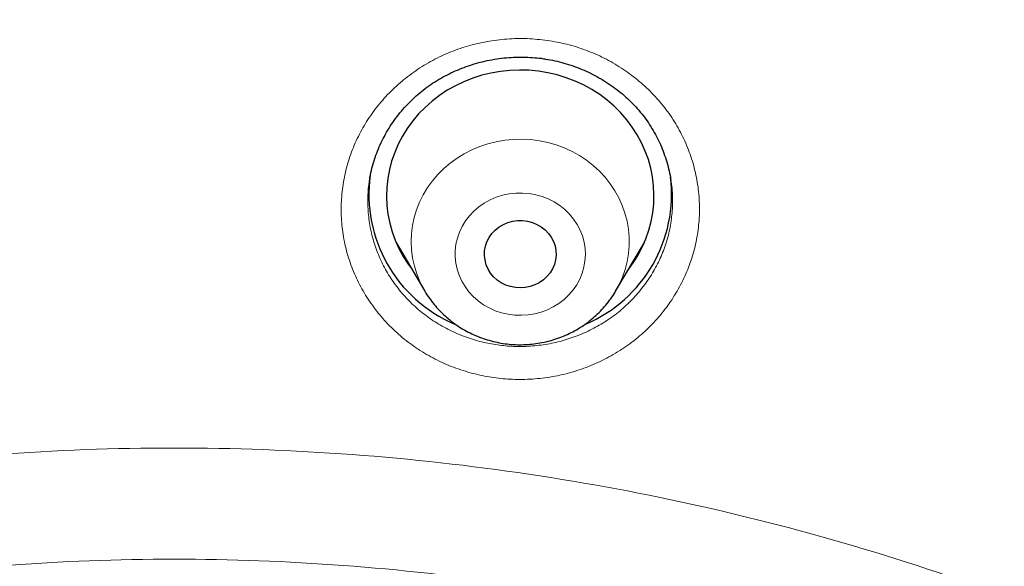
# Model space of a CAD drawing. Header units: millimetres. Extents: x 8 to 971, y 12 to 977.
# Tile 169 of 196: x 342 to 353, y 820 to 826. Entities that reach past the tile are written whole.
import ezdxf

# ---------------------------------------------------------------- set-up
doc = ezdxf.new("R2010")
doc.units = ezdxf.units.MM

msp = doc.modelspace()

# ---------------------------------------------------------------- linework, layer by layer
at = {"color": 7, "linetype": 'Continuous', "lineweight": 30}
for p, q in [((345.45, 824.096), (345.45, 824.092)), ((345.748, 823.398), (346.071, 822.852)), ((348.21, 822.852), (348.532, 823.398)), ((345.848, 823.229), (345.828, 823.248)), ((348.454, 823.251), (348.434, 823.231)), ((346.071, 822.852), (346.068, 822.855)), ((348.213, 822.857), (348.21, 822.852))]:
    msp.add_line(p, q, dxfattribs=at)
at = {"color": 252, "linetype": 'Continuous', "lineweight": 0}
for p, q in [((345.85, 823.226), (345.826, 823.252)), ((348.454, 823.251), (348.434, 823.232))]:
    msp.add_line(p, q, dxfattribs=at)
at = {"color": 7, "linetype": 'Continuous', "lineweight": 30, "flags": 128}
for points in [[(348.353, 823.094), (348.407, 823.169), (348.461, 823.256), (348.509, 823.346), (348.549, 823.439), (348.582, 823.535), (348.608, 823.633), (348.626, 823.732), (348.637, 823.832), (348.64, 823.932), (348.636, 824.033), (348.624, 824.133), (348.604, 824.232), (348.577, 824.329), (348.542, 824.424), (348.501, 824.517), (348.452, 824.607), (348.397, 824.693), (348.335, 824.775), (348.268, 824.853), (348.194, 824.926), (348.116, 824.995), (348.032, 825.057), (347.943, 825.114), (347.851, 825.165), (347.755, 825.209), (347.656, 825.247), (347.554, 825.279), (347.45, 825.303), (347.345, 825.32), (347.238, 825.33), (347.131, 825.333), (347.024, 825.329), (346.918, 825.318), (346.812, 825.299), (346.709, 825.274), (346.607, 825.241), (346.509, 825.202), (346.413, 825.157), (346.322, 825.105), (346.234, 825.047), (346.151, 824.983), (346.073, 824.914), (346.001, 824.84), (345.934, 824.761), (345.873, 824.678), (345.819, 824.591), (345.772, 824.501), (345.732, 824.408), (345.698, 824.312), (345.673, 824.215), (345.654, 824.116), (345.643, 824.015), (345.64, 823.915), (345.645, 823.814), (345.657, 823.714), (345.677, 823.615), (345.704, 823.518), (345.738, 823.423), (345.78, 823.33), (345.828, 823.24), (345.883, 823.154), (345.928, 823.094)], [(347.086, 822.893), (347.031, 822.904), (346.978, 822.921), (346.928, 822.946), (346.883, 822.977), (346.842, 823.013), (346.808, 823.055), (346.78, 823.1), (346.758, 823.149), (346.745, 823.2), (346.739, 823.253), (346.74, 823.305), (346.75, 823.357), (346.767, 823.407), (346.792, 823.455), (346.823, 823.499), (346.86, 823.538), (346.903, 823.572), (346.951, 823.6), (347.002, 823.621), (347.056, 823.636), (347.111, 823.644), (347.167, 823.644), (347.223, 823.637), (347.277, 823.622), (347.328, 823.601), (347.376, 823.573), (347.419, 823.539), (347.456, 823.5), (347.488, 823.457), (347.512, 823.409), (347.53, 823.359), (347.54, 823.308), (347.542, 823.255), (347.536, 823.203), (347.523, 823.151), (347.502, 823.102), (347.474, 823.057), (347.44, 823.015), (347.4, 822.978), (347.354, 822.947), (347.305, 822.922), (347.252, 822.904), (347.197, 822.893), (347.142, 822.889), (347.086, 822.893)]]:
    msp.add_lwpolyline(points, dxfattribs=at)
at = {"color": 252, "linetype": 'Continuous', "lineweight": 0, "flags": 128}
for points in [[(346.068, 822.855), (346.056, 822.878), (346.014, 822.96), (345.98, 823.046), (345.953, 823.134), (345.933, 823.223), (345.922, 823.314), (345.917, 823.405), (345.921, 823.497), (345.932, 823.587), (345.951, 823.677), (345.978, 823.765), (346.012, 823.851), (346.053, 823.933), (346.1, 824.013), (346.155, 824.089), (346.215, 824.16), (346.282, 824.227), (346.354, 824.288), (346.431, 824.344), (346.512, 824.394), (346.597, 824.438), (346.686, 824.475), (346.778, 824.506), (346.872, 824.529), (346.967, 824.546), (347.064, 824.555), (347.161, 824.557), (347.258, 824.552), (347.355, 824.54), (347.45, 824.52), (347.543, 824.493), (347.633, 824.46), (347.721, 824.42), (347.804, 824.373), (347.884, 824.321), (347.959, 824.262), (348.028, 824.198), (348.092, 824.13), (348.15, 824.056), (348.202, 823.979), (348.247, 823.898), (348.285, 823.814), (348.315, 823.727), (348.338, 823.638), (348.354, 823.548), (348.362, 823.457), (348.362, 823.366), (348.355, 823.274), (348.34, 823.184), (348.317, 823.095), (348.287, 823.009), (348.249, 822.924), (348.213, 822.857)], [(347.24, 823.947), (347.165, 823.953), (347.09, 823.952), (347.015, 823.943), (346.942, 823.927), (346.87, 823.905), (346.802, 823.875), (346.737, 823.839), (346.677, 823.797), (346.621, 823.75), (346.571, 823.697), (346.527, 823.64), (346.489, 823.579), (346.459, 823.514), (346.435, 823.447), (346.419, 823.378), (346.411, 823.308), (346.411, 823.237), (346.418, 823.167), (346.432, 823.097), (346.455, 823.03), (346.484, 822.965), (346.521, 822.903), (346.564, 822.845), (346.613, 822.792), (346.668, 822.743), (346.728, 822.7), (346.792, 822.664), (346.86, 822.633), (346.931, 822.609), (347.004, 822.593), (347.078, 822.583), (347.153, 822.581), (347.228, 822.586), (347.302, 822.598), (347.375, 822.617), (347.445, 822.643), (347.511, 822.676), (347.574, 822.715), (347.632, 822.76), (347.685, 822.81), (347.732, 822.865), (347.773, 822.924), (347.807, 822.987), (347.834, 823.053), (347.854, 823.121), (347.866, 823.191), (347.871, 823.262), (347.867, 823.332), (347.856, 823.402), (347.838, 823.471), (347.812, 823.537), (347.779, 823.6), (347.739, 823.66), (347.693, 823.716), (347.641, 823.767), (347.583, 823.813), (347.521, 823.853), (347.455, 823.886), (347.386, 823.913), (347.314, 823.934), (347.24, 823.947)]]:
    msp.add_lwpolyline(points, dxfattribs=at)
at = {"color": 7, "linetype": 'Continuous', "lineweight": 30}
for centre, radius, start, end in [((347.023, 823.937), 1.58, 172.1328, 247.0317), ((347.256, 823.938), 1.581, 292.9883, 7.0683)]:
    msp.add_arc(centre, radius, start, end, dxfattribs=at)
for points, knots in [([(390.437, 808.93), (390.435, 808.955), (390.432, 809.01), (390.426, 809.107), (390.42, 809.216), (390.412, 809.343), (390.402, 809.487), (390.391, 809.646), (390.377, 809.821), (390.362, 810.01), (390.345, 810.214), (390.326, 810.432), (390.302, 810.688), (390.273, 810.966), (390.242, 811.254), (390.212, 811.516), (390.184, 811.75), (390.16, 811.941), (390.14, 812.09), (390.126, 812.198), (390.115, 812.281), (390.105, 812.35), (390.096, 812.419), (390.084, 812.502), (390.069, 812.606), (390.05, 812.734), (390.028, 812.885), (390.002, 813.052), (389.975, 813.228), (389.922, 813.556), (389.839, 814.039), (389.718, 814.684), (389.582, 815.35), (389.432, 816.033), (389.267, 816.726), (389.074, 817.481), (388.848, 818.298), (388.655, 818.945), (388.523, 819.364), (388.465, 819.548), (388.41, 819.716), (388.361, 819.866), (388.317, 819.999), (388.278, 820.115), (388.246, 820.211), (388.22, 820.287), (388.199, 820.347), (388.183, 820.394), (388.168, 820.438), (388.15, 820.489), (388.127, 820.556), (388.098, 820.639), (388.06, 820.746), (388.013, 820.878), (387.956, 821.037), (387.891, 821.214), (387.819, 821.41), (387.737, 821.629), (387.644, 821.872), (387.54, 822.139), (387.426, 822.425), (387.306, 822.719), (387.184, 823.013), (387.041, 823.351), (386.877, 823.729), (386.691, 824.142), (386.506, 824.545), (386.321, 824.937), (386.137, 825.316), (385.959, 825.673), (385.788, 826.009), (385.624, 826.326), (385.467, 826.622), (385.318, 826.899), (385.177, 827.157), (385.039, 827.405), (384.855, 827.73), (384.62, 828.138), (384.329, 828.627), (384.026, 829.122), (383.784, 829.505), (383.61, 829.776), (383.507, 829.935), (383.403, 830.093), (383.301, 830.247), (383.206, 830.389), (383.12, 830.517), (383.044, 830.629), (382.975, 830.731), (382.912, 830.823), (382.855, 830.905), (382.807, 830.975), (382.771, 831.027), (382.744, 831.065), (382.722, 831.097), (382.695, 831.135), (382.663, 831.182), (382.624, 831.237), (382.568, 831.317), (382.492, 831.423), (382.393, 831.562), (382.279, 831.721), (382.148, 831.901), (382, 832.101), (381.836, 832.322), (381.654, 832.563), (381.455, 832.823), (381.237, 833.103), (381.004, 833.398), (380.762, 833.698), (380.494, 834.026), (380.204, 834.373), (379.893, 834.737), (379.553, 835.127), (379.186, 835.537), (378.793, 835.966), (378.411, 836.372), (378.04, 836.757), (377.681, 837.121), (377.335, 837.464), (377.002, 837.788), (376.705, 838.071), (376.437, 838.322), (376.191, 838.548), (375.938, 838.779), (375.638, 839.048), (375.287, 839.356), (374.882, 839.704), (374.453, 840.063), (374.001, 840.432), (373.526, 840.811), (373.108, 841.135), (372.756, 841.402), (372.481, 841.607), (372.215, 841.803), (371.964, 841.984), (371.734, 842.149), (371.523, 842.299), (371.331, 842.432), (371.158, 842.552), (371.019, 842.648), (370.911, 842.721), (370.83, 842.776), (370.757, 842.825), (370.692, 842.869), (370.637, 842.906), (370.593, 842.935), (370.56, 842.958), (370.52, 842.984), (370.462, 843.023), (370.378, 843.079), (370.27, 843.149), (370.14, 843.235), (369.986, 843.335), (369.811, 843.447), (369.622, 843.568), (369.386, 843.716), (369.106, 843.89), (368.725, 844.123), (368.275, 844.392), (367.753, 844.695), (367.208, 845.001), (366.642, 845.311), (366.053, 845.622), (365.441, 845.935), (364.784, 846.258), (364.085, 846.589), (363.352, 846.922), (362.615, 847.241), (361.877, 847.546), (361.055, 847.87), (360.148, 848.208), (359.156, 848.554), (358.166, 848.875), (357.179, 849.172), (356.197, 849.446), (355.288, 849.68), (354.454, 849.878), (353.699, 850.045), (352.955, 850.197), (352.225, 850.336), (351.509, 850.461), (350.761, 850.58), (349.985, 850.692), (349.183, 850.795), (348.402, 850.882), (347.643, 850.954), (346.952, 851.01), (346.314, 851.053), (345.716, 851.086), (345.098, 851.113), (344.46, 851.133), (343.771, 851.145), (343.03, 851.147), (342.235, 851.137), (341.414, 851.114), (340.678, 851.08), (340.037, 851.042), (339.501, 851.005), (338.976, 850.962), (338.463, 850.915), (337.883, 850.856), (337.242, 850.783), (336.545, 850.693), (335.875, 850.598), (335.231, 850.497), (334.614, 850.393), (334.085, 850.296), (333.632, 850.21), (333.243, 850.132), (332.843, 850.048), (332.43, 849.959), (331.958, 849.852), (331.422, 849.725), (330.822, 849.575), (330.223, 849.417), (329.628, 849.252), (329.037, 849.081), (328.43, 848.897), (327.807, 848.698), (327.169, 848.486), (326.437, 848.231), (325.615, 847.928), (324.706, 847.573), (323.795, 847.196), (322.882, 846.795), (321.968, 846.372), (321.053, 845.924), (320.329, 845.551), (319.791, 845.263), (319.44, 845.072), (319.089, 844.877), (318.745, 844.682), (318.415, 844.491), (318.106, 844.309), (317.818, 844.137), (317.548, 843.973), (317.296, 843.818), (317.063, 843.672), (316.852, 843.539), (316.663, 843.419), (316.497, 843.312), (316.359, 843.221), (316.246, 843.147), (316.156, 843.088), (316.076, 843.035), (315.997, 842.983), (315.908, 842.923), (315.802, 842.853), (315.679, 842.769), (315.536, 842.673), (315.352, 842.546), (315.127, 842.39), (314.861, 842.204), (314.581, 842.003), (314.284, 841.788), (313.973, 841.559), (313.647, 841.314), (313.306, 841.054), (312.952, 840.778), (312.584, 840.485), (312.087, 840.081), (311.476, 839.569), (310.787, 838.966), (310.142, 838.38), (309.539, 837.812), (308.96, 837.245), (308.403, 836.68), (307.868, 836.119), (307.354, 835.562), (306.863, 835.011), (306.412, 834.488), (305.999, 833.995), (305.623, 833.533), (305.263, 833.08), (304.933, 832.654), (304.631, 832.254), (304.409, 831.952), (304.248, 831.731), (304.147, 831.591), (304.054, 831.461), (303.974, 831.348), (303.908, 831.255), (303.854, 831.179), (303.811, 831.117), (303.779, 831.071), (303.756, 831.038), (303.736, 831.01), (303.712, 830.975), (303.677, 830.924), (303.63, 830.856), (303.573, 830.772), (303.509, 830.679), (303.44, 830.578), (303.368, 830.471), (303.27, 830.325), (303.143, 830.134), (302.986, 829.894), (302.817, 829.633), (302.638, 829.351), (302.448, 829.047), (302.258, 828.737), (302.07, 828.426), (301.889, 828.119), (301.709, 827.808), (301.534, 827.501), (301.366, 827.199), (301.203, 826.903), (301.004, 826.534), (300.774, 826.096), (300.519, 825.594), (300.287, 825.122), (300.077, 824.681), (299.885, 824.269), (299.704, 823.868), (299.528, 823.468), (299.353, 823.058), (299.158, 822.587), (298.944, 822.052), (298.772, 821.603), (298.657, 821.294), (298.6, 821.138), (298.547, 820.992), (298.5, 820.863), (298.46, 820.75), (298.426, 820.654), (298.399, 820.576), (298.378, 820.515), (298.361, 820.468), (298.348, 820.428), (298.334, 820.389), (298.318, 820.341), (298.299, 820.286), (298.269, 820.197), (298.225, 820.068), (298.166, 819.892), (298.103, 819.697), (298.035, 819.487), (297.963, 819.261), (297.887, 819.014), (297.805, 818.745), (297.72, 818.456), (297.603, 818.053), (297.461, 817.535), (297.296, 816.903), (297.138, 816.252), (296.986, 815.582), (296.873, 815.042), (296.794, 814.64), (296.744, 814.38), (296.696, 814.118), (296.65, 813.86), (296.607, 813.612), (296.567, 813.369), (296.53, 813.135), (296.495, 812.913), (296.466, 812.717), (296.444, 812.566), (296.429, 812.457), (296.419, 812.384), (296.411, 812.326), (296.404, 812.278), (296.397, 812.228), (296.389, 812.166), (296.378, 812.083), (296.364, 811.98), (296.349, 811.863), (296.333, 811.732), (296.316, 811.59), (296.298, 811.436), (296.28, 811.278), (296.262, 811.121), (296.246, 810.967), (296.23, 810.816), (296.212, 810.63), (296.191, 810.412), (296.169, 810.163), (296.15, 809.923), (296.132, 809.693), (296.116, 809.477), (296.103, 809.275), (296.091, 809.091), (296.085, 808.973), (296.082, 808.917)], [0, 0, 0, 0, 0.000538, 0.001173, 0.002001, 0.00294, 0.003999, 0.005176, 0.006474, 0.007864, 0.00937, 0.010991, 0.012707, 0.015039, 0.017172, 0.019108, 0.020845, 0.022384, 0.02336, 0.024168, 0.024785, 0.025223, 0.025708, 0.026323, 0.027068, 0.028038, 0.029164, 0.030442, 0.031771, 0.033115, 0.037773, 0.042606, 0.047612, 0.052782, 0.058028, 0.063333, 0.069974, 0.076706, 0.078226, 0.079651, 0.080945, 0.082106, 0.083135, 0.084032, 0.084797, 0.085358, 0.085818, 0.086176, 0.086459, 0.086842, 0.087362, 0.088017, 0.08878, 0.089871, 0.091108, 0.092492, 0.094023, 0.095701, 0.097641, 0.099746, 0.102016, 0.104397, 0.106732, 0.109008, 0.112469, 0.115787, 0.118962, 0.122206, 0.125286, 0.128203, 0.130955, 0.133544, 0.136007, 0.1383, 0.140425, 0.142456, 0.144505, 0.148584, 0.152734, 0.156956, 0.16125, 0.162614, 0.163986, 0.165364, 0.166737, 0.16802, 0.169093, 0.170079, 0.170976, 0.171785, 0.172506, 0.173139, 0.173627, 0.1739, 0.17415, 0.174482, 0.174895, 0.17539, 0.175967, 0.177007, 0.178239, 0.179661, 0.181275, 0.18308, 0.185076, 0.187264, 0.189637, 0.1922, 0.194953, 0.197789, 0.200571, 0.204128, 0.20759, 0.210957, 0.215316, 0.219504, 0.22352, 0.227365, 0.231038, 0.234541, 0.237872, 0.241032, 0.243395, 0.245761, 0.248218, 0.250767, 0.254419, 0.258244, 0.262241, 0.266411, 0.270754, 0.275269, 0.277723, 0.280215, 0.282589, 0.284791, 0.286822, 0.28865, 0.290313, 0.29181, 0.293142, 0.293904, 0.294599, 0.295226, 0.295787, 0.296275, 0.296648, 0.296897, 0.297133, 0.297661, 0.298383, 0.299298, 0.300407, 0.301709, 0.303205, 0.304831, 0.306486, 0.30914, 0.31186, 0.315995, 0.320274, 0.324698, 0.329265, 0.333977, 0.338832, 0.343832, 0.349496, 0.3552, 0.360861, 0.366479, 0.372055, 0.379513, 0.386894, 0.394198, 0.401424, 0.408573, 0.415644, 0.421146, 0.426571, 0.431881, 0.437079, 0.442162, 0.447133, 0.452947, 0.458597, 0.464085, 0.469408, 0.474568, 0.478612, 0.482793, 0.487111, 0.491567, 0.49616, 0.501533, 0.507084, 0.512811, 0.518714, 0.522511, 0.526271, 0.529951, 0.53355, 0.537068, 0.542155, 0.547065, 0.551796, 0.556348, 0.560723, 0.56492, 0.567641, 0.570395, 0.57325, 0.576207, 0.579266, 0.583426, 0.58776, 0.592268, 0.596441, 0.600753, 0.605203, 0.609793, 0.614522, 0.619354, 0.626133, 0.632994, 0.639937, 0.646962, 0.65407, 0.661259, 0.668531, 0.671353, 0.674187, 0.677033, 0.679877, 0.682588, 0.685131, 0.687508, 0.689718, 0.691854, 0.693807, 0.695578, 0.697165, 0.698569, 0.69979, 0.700689, 0.701454, 0.702086, 0.702726, 0.70348, 0.704372, 0.705431, 0.706655, 0.708045, 0.710202, 0.712508, 0.714965, 0.717571, 0.720327, 0.723232, 0.726288, 0.729493, 0.732849, 0.736348, 0.743218, 0.749945, 0.756011, 0.761955, 0.767778, 0.773479, 0.77906, 0.78452, 0.789858, 0.795046, 0.799479, 0.803787, 0.80797, 0.812028, 0.815497, 0.818868, 0.820166, 0.821448, 0.822626, 0.823652, 0.824451, 0.825124, 0.825672, 0.826093, 0.826337, 0.826547, 0.826853, 0.827263, 0.827886, 0.828647, 0.829476, 0.830359, 0.831297, 0.83229, 0.834199, 0.836283, 0.838542, 0.840975, 0.843583, 0.846366, 0.84889, 0.851531, 0.854158, 0.856731, 0.859252, 0.86172, 0.864136, 0.868428, 0.872544, 0.876483, 0.879952, 0.883271, 0.886443, 0.889617, 0.892883, 0.896242, 0.900816, 0.905551, 0.906818, 0.908074, 0.909215, 0.910226, 0.911107, 0.911858, 0.912453, 0.91293, 0.913289, 0.913546, 0.913845, 0.914215, 0.914649, 0.91513, 0.916288, 0.917651, 0.919218, 0.92079, 0.922526, 0.924424, 0.926486, 0.928711, 0.931064, 0.935741, 0.940543, 0.945472, 0.950526, 0.955706, 0.957637, 0.959585, 0.96155, 0.963522, 0.965387, 0.967112, 0.968963, 0.970619, 0.97208, 0.973344, 0.973977, 0.974529, 0.974963, 0.975279, 0.975598, 0.976062, 0.976675, 0.977438, 0.97835, 0.979291, 0.98035, 0.981522, 0.982704, 0.983865, 0.985004, 0.986123, 0.987221, 0.989129, 0.990969, 0.992743, 0.994449, 0.996061, 0.99752, 0.998831, 1, 1, 1, 1]), ([(340.08, 755.314), (338.877, 755.42), (336.473, 755.633), (332.915, 756.297), (329.422, 757.208), (326.048, 758.376), (322.809, 759.778), (319.723, 761.402), (316.782, 763.249), (314.004, 765.307), (311.407, 767.563), (309.006, 770.004), (306.816, 772.614), (304.851, 775.377), (303.123, 778.277), (301.642, 781.296), (300.418, 784.414), (299.458, 787.613), (298.768, 790.873), (298.352, 794.173), (298.213, 797.494), (298.352, 800.816), (298.768, 804.116), (299.458, 807.376), (300.418, 810.575), (301.642, 813.693), (303.123, 816.712), (304.851, 819.612), (306.816, 822.375), (309.006, 824.985), (311.407, 827.426), (314.004, 829.682), (316.782, 831.74), (319.723, 833.586), (322.809, 835.21), (326.021, 836.602), (329.339, 837.752), (332.744, 838.655), (336.213, 839.303), (339.725, 839.694), (343.26, 839.824), (346.794, 839.694), (350.306, 839.303), (353.775, 838.655), (357.18, 837.752), (360.498, 836.602), (363.71, 835.21), (366.796, 833.586), (369.737, 831.74), (372.515, 829.682), (375.112, 827.426), (377.513, 824.985), (379.703, 822.375), (381.668, 819.612), (383.396, 816.712), (384.877, 813.693), (386.101, 810.575), (387.061, 807.376), (387.751, 804.116), (388.167, 800.816), (388.306, 797.494), (388.167, 794.173), (387.751, 790.873), (387.061, 787.613), (386.101, 784.414), (384.877, 781.296), (383.396, 778.277), (381.668, 775.377), (379.703, 772.614), (377.513, 770.004), (375.112, 767.563), (372.515, 765.307), (369.737, 763.249), (366.796, 761.402), (363.71, 759.778), (360.471, 758.376), (357.097, 757.208), (353.604, 756.297), (350.047, 755.633), (347.642, 755.42), (346.439, 755.314)], [0, 0, 0, 0, 0.013106, 0.026212, 0.039318, 0.052424, 0.065212, 0.078, 0.090788, 0.103576, 0.116364, 0.129151, 0.141939, 0.154727, 0.167515, 0.180303, 0.193091, 0.205879, 0.218667, 0.231454, 0.244242, 0.25703, 0.269818, 0.282606, 0.295394, 0.308182, 0.32097, 0.333758, 0.346545, 0.359333, 0.372121, 0.384909, 0.397697, 0.410485, 0.423273, 0.436061, 0.448848, 0.461636, 0.474424, 0.487212, 0.5, 0.512788, 0.525576, 0.538364, 0.551152, 0.563939, 0.576727, 0.589515, 0.602303, 0.615091, 0.627879, 0.640667, 0.653455, 0.666242, 0.67903, 0.691818, 0.704606, 0.717394, 0.730182, 0.74297, 0.755758, 0.768546, 0.781333, 0.794121, 0.806909, 0.819697, 0.832485, 0.845273, 0.858061, 0.870849, 0.883636, 0.896424, 0.909212, 0.922, 0.934788, 0.947576, 0.960682, 0.973788, 0.986894, 1, 1, 1, 1]), ([(345.449, 824.092), (345.453, 824.114), (345.461, 824.169), (345.482, 824.256), (345.512, 824.353), (345.548, 824.448), (345.591, 824.543), (345.641, 824.635), (345.696, 824.724), (345.758, 824.81), (345.824, 824.892), (345.896, 824.969), (345.972, 825.042), (346.052, 825.109), (346.136, 825.17), (346.223, 825.226), (346.315, 825.277), (346.41, 825.323), (346.51, 825.363), (346.612, 825.398), (346.716, 825.427), (346.823, 825.45), (346.93, 825.466), (347.038, 825.476), (347.146, 825.479), (347.251, 825.476), (347.327, 825.469), (347.367, 825.464), (347.374, 825.464)], [0, 0, 0, 0, 0.026607, 0.066397, 0.106501, 0.147031, 0.18789, 0.228988, 0.270203, 0.311407, 0.352441, 0.393197, 0.433565, 0.47347, 0.512924, 0.552233, 0.591902, 0.631885, 0.672131, 0.712575, 0.753147, 0.793765, 0.834325, 0.874753, 0.914983, 0.954972, 0.992275, 1, 1, 1, 1]), ([(347.374, 825.464), (347.391, 825.461), (347.443, 825.454), (347.529, 825.438), (347.631, 825.412), (347.733, 825.38), (347.832, 825.341), (347.93, 825.297), (348.024, 825.247), (348.115, 825.191), (348.203, 825.13), (348.286, 825.065), (348.363, 824.995), (348.436, 824.92), (348.503, 824.843), (348.564, 824.762), (348.619, 824.677), (348.669, 824.588), (348.714, 824.496), (348.752, 824.4), (348.785, 824.301), (348.811, 824.202), (348.823, 824.135), (348.828, 824.103)], [0, 0, 0, 0, 0.023354, 0.071084, 0.119083, 0.167467, 0.216192, 0.265191, 0.314388, 0.363687, 0.412988, 0.462164, 0.511136, 0.559822, 0.608175, 0.656143, 0.704008, 0.752662, 0.801881, 0.851557, 0.901562, 0.951739, 1, 1, 1, 1]), ([(346.068, 822.856), (346.069, 822.854), (346.084, 822.826), (346.119, 822.775), (346.173, 822.703), (346.232, 822.636), (346.296, 822.573), (346.366, 822.515), (346.439, 822.461), (346.517, 822.414), (346.598, 822.372), (346.682, 822.336), (346.769, 822.306), (346.857, 822.282), (346.948, 822.265), (347.04, 822.254), (347.132, 822.25), (347.224, 822.253), (347.316, 822.263), (347.407, 822.279), (347.497, 822.301), (347.584, 822.33), (347.669, 822.366), (347.751, 822.407), (347.83, 822.454), (347.905, 822.507), (347.975, 822.565), (348.041, 822.628), (348.101, 822.695), (348.156, 822.767), (348.193, 822.821), (348.21, 822.852), (348.213, 822.857)], [0, 0, 0, 0, 0.002406, 0.037344, 0.072334, 0.107376, 0.142475, 0.177635, 0.212856, 0.248137, 0.283473, 0.318864, 0.354306, 0.389793, 0.425319, 0.460881, 0.496471, 0.532082, 0.567707, 0.603339, 0.638969, 0.674591, 0.710195, 0.745777, 0.781326, 0.816835, 0.852301, 0.88771, 0.923064, 0.958359, 0.993592, 1, 1, 1, 1])]:
    msp.add_open_spline(points, degree=3, knots=knots, dxfattribs=at)
at = {"color": 252, "linetype": 'Continuous', "lineweight": 0}
for points, knots in [([(296.098, 808.936), (296.104, 809.125), (296.138, 810.282), (296.398, 812.398), (296.888, 815.267), (297.594, 818.098), (298.492, 820.88), (299.582, 823.601), (300.858, 826.249), (302.317, 828.813), (303.95, 831.281), (305.752, 833.644), (307.715, 835.892), (309.83, 838.013), (312.088, 840.001), (314.479, 841.845), (316.994, 843.538), (319.621, 845.073), (322.35, 846.444), (325.167, 847.644), (328.063, 848.668), (331.023, 849.512), (334.036, 850.172), (337.089, 850.645), (340.167, 850.93), (343.26, 851.025), (346.352, 850.93), (349.43, 850.645), (352.483, 850.172), (355.496, 849.512), (358.456, 848.668), (361.352, 847.644), (364.17, 846.444), (366.898, 845.073), (369.525, 843.538), (372.04, 841.845), (374.431, 840.001), (376.689, 838.013), (378.804, 835.892), (380.767, 833.644), (382.569, 831.281), (384.202, 828.813), (385.661, 826.249), (386.938, 823.601), (388.028, 820.88), (388.925, 818.098), (389.631, 815.267), (390.121, 812.398), (390.381, 810.282), (390.416, 809.125), (390.421, 808.936)], [0, 0, 0, 0, 0.004208, 0.025764, 0.04732, 0.068876, 0.090433, 0.111989, 0.133545, 0.155101, 0.176657, 0.198214, 0.21977, 0.241326, 0.262882, 0.284438, 0.305994, 0.327551, 0.349107, 0.370663, 0.392219, 0.413775, 0.435331, 0.456888, 0.478444, 0.5, 0.521556, 0.543112, 0.564669, 0.586225, 0.607781, 0.629337, 0.650893, 0.672449, 0.694006, 0.715562, 0.737118, 0.758674, 0.78023, 0.801786, 0.823343, 0.844899, 0.866455, 0.888011, 0.909567, 0.931124, 0.95268, 0.974236, 0.995792, 1, 1, 1, 1]), ([(295.766, 798.284), (295.78, 799.061), (295.808, 800.673), (296.037, 803.111), (296.407, 805.591), (296.928, 808.048), (297.593, 810.474), (298.403, 812.86), (299.354, 815.201), (300.442, 817.487), (301.666, 819.713), (303.02, 821.87), (304.501, 823.953), (306.104, 825.955), (307.824, 827.868), (309.655, 829.689), (311.592, 831.41), (313.629, 833.026), (315.759, 834.532), (317.976, 835.924), (320.272, 837.196), (322.64, 838.346), (325.073, 839.369), (327.564, 840.262), (330.103, 841.023), (332.685, 841.649), (335.299, 842.138), (337.939, 842.488), (340.595, 842.698), (343.26, 842.769), (345.924, 842.698), (348.58, 842.488), (351.22, 842.138), (353.835, 841.649), (356.416, 841.023), (358.956, 840.262), (361.446, 839.369), (363.879, 838.346), (366.248, 837.196), (368.544, 835.924), (370.76, 834.532), (372.89, 833.026), (374.927, 831.41), (376.864, 829.689), (378.695, 827.868), (380.415, 825.955), (382.018, 823.953), (383.499, 821.87), (384.853, 819.713), (386.077, 817.487), (387.166, 815.201), (388.116, 812.86), (388.926, 810.474), (389.591, 808.048), (390.112, 805.591), (390.482, 803.111), (390.711, 800.673), (390.739, 799.061), (390.753, 798.284)], [0, 0, 0, 0, 0.016664, 0.034566, 0.052467, 0.070368, 0.08827, 0.106171, 0.124072, 0.141974, 0.159875, 0.177776, 0.195678, 0.213579, 0.23148, 0.249382, 0.267283, 0.285184, 0.303085, 0.320987, 0.338888, 0.356789, 0.374691, 0.392592, 0.410493, 0.428395, 0.446296, 0.464197, 0.482099, 0.5, 0.517901, 0.535803, 0.553704, 0.571605, 0.589506, 0.607408, 0.625309, 0.64321, 0.661112, 0.679013, 0.696914, 0.714816, 0.732717, 0.750618, 0.76852, 0.786421, 0.804322, 0.822223, 0.840125, 0.858026, 0.875927, 0.893829, 0.91173, 0.929631, 0.947533, 0.965434, 0.983335, 1, 1, 1, 1]), ([(297.761, 797.426), (297.779, 798.366), (297.816, 800.237), (298.115, 803.024), (298.594, 805.775), (299.27, 808.49), (300.138, 811.168), (301.195, 813.799), (302.428, 816.362), (303.829, 818.833), (305.395, 821.201), (307.124, 823.467), (309.017, 825.629), (311.065, 827.679), (313.247, 829.604), (315.549, 831.383), (317.959, 833.008), (320.48, 834.479), (323.109, 835.796), (325.836, 836.954), (328.636, 837.947), (331.487, 838.763), (334.376, 839.397), (337.303, 839.85), (340.269, 840.121), (343.26, 840.211), (346.251, 840.121), (349.217, 839.85), (352.145, 839.397), (355.034, 838.763), (357.884, 837.947), (360.683, 836.954), (363.411, 835.796), (366.04, 834.478), (368.561, 833.007), (370.971, 831.382), (373.272, 829.603), (375.454, 827.679), (377.502, 825.628), (379.396, 823.466), (381.125, 821.2), (382.69, 818.832), (384.092, 816.361), (385.324, 813.799), (386.381, 811.168), (387.249, 808.489), (387.925, 805.774), (388.404, 803.023), (388.703, 800.237), (388.74, 798.366), (388.758, 797.426)], [0, 0, 0, 0, 0.020985, 0.041789, 0.062502, 0.083215, 0.104018, 0.125, 0.145987, 0.166791, 0.187505, 0.208217, 0.229019, 0.25, 0.270986, 0.291791, 0.312505, 0.333217, 0.354019, 0.375, 0.395986, 0.416791, 0.437505, 0.458217, 0.479019, 0.5, 0.520986, 0.541791, 0.562505, 0.583217, 0.604019, 0.625, 0.645986, 0.666791, 0.687505, 0.708217, 0.729019, 0.75, 0.770986, 0.791791, 0.812505, 0.833217, 0.854019, 0.875, 0.895985, 0.916789, 0.937502, 0.958215, 0.979017, 1, 1, 1, 1]), ([(347.415, 825.669), (347.489, 825.657), (347.637, 825.633), (347.852, 825.568), (348.059, 825.482), (348.254, 825.373), (348.435, 825.244), (348.6, 825.097), (348.747, 824.933), (348.873, 824.755), (348.977, 824.564), (349.058, 824.363), (349.115, 824.155), (349.147, 823.942), (349.154, 823.726), (349.135, 823.512), (349.091, 823.3), (349.023, 823.095), (348.93, 822.898), (348.815, 822.712), (348.679, 822.54), (348.523, 822.383), (348.35, 822.243), (348.162, 822.124), (347.96, 822.025), (347.749, 821.948), (347.529, 821.894), (347.305, 821.864), (347.084, 821.858), (346.868, 821.875), (346.656, 821.914), (346.444, 821.975), (346.236, 822.061), (346.04, 822.168), (345.858, 822.295), (345.692, 822.441), (345.544, 822.604), (345.417, 822.782), (345.311, 822.972), (345.228, 823.172), (345.17, 823.38), (345.137, 823.593), (345.128, 823.808), (345.145, 824.023), (345.188, 824.235), (345.254, 824.441), (345.346, 824.638), (345.459, 824.825), (345.594, 824.998), (345.749, 825.156), (345.921, 825.296), (346.108, 825.418), (346.309, 825.518), (346.52, 825.596), (346.739, 825.651), (346.963, 825.682), (347.19, 825.691), (347.34, 825.676), (347.415, 825.669)], [0, 0, 0, 0, 0.01784, 0.035736, 0.053576, 0.071439, 0.089359, 0.107222, 0.125091, 0.143018, 0.160887, 0.178768, 0.196705, 0.214586, 0.232476, 0.250424, 0.268314, 0.28621, 0.304163, 0.322058, 0.339952, 0.357902, 0.375796, 0.39368, 0.411622, 0.429506, 0.44738, 0.465311, 0.483184, 0.499919, 0.516654, 0.534521, 0.552444, 0.57031, 0.588176, 0.6061, 0.623966, 0.641838, 0.659768, 0.677642, 0.695525, 0.713466, 0.73135, 0.749242, 0.767193, 0.785085, 0.802981, 0.820934, 0.83883, 0.856721, 0.874669, 0.89256, 0.910442, 0.92838, 0.946261, 0.964155, 0.982106, 1, 1, 1, 1]), ([(345.45, 824.092), (345.448, 824.086), (345.435, 824.019), (345.429, 823.89), (345.434, 823.707), (345.463, 823.525), (345.513, 823.348), (345.583, 823.177), (345.673, 823.015), (345.781, 822.864), (345.907, 822.725), (346.048, 822.6), (346.203, 822.492), (346.37, 822.401), (346.547, 822.328), (346.727, 822.275), (346.908, 822.243), (347.091, 822.228), (347.279, 822.234), (347.47, 822.259), (347.657, 822.305), (347.837, 822.371), (348.008, 822.455), (348.168, 822.557), (348.315, 822.676), (348.448, 822.81), (348.564, 822.957), (348.662, 823.115), (348.74, 823.283), (348.799, 823.458), (348.836, 823.639), (348.851, 823.822), (348.849, 823.977), (348.833, 824.07), (348.828, 824.103)], [0, 0, 0, 0, 0.003534, 0.036289, 0.069029, 0.101875, 0.134616, 0.167337, 0.200163, 0.232885, 0.265594, 0.298408, 0.331117, 0.363826, 0.396641, 0.42935, 0.459988, 0.490626, 0.523348, 0.556175, 0.588898, 0.621641, 0.654489, 0.687232, 0.719992, 0.752855, 0.785614, 0.818378, 0.851244, 0.884007, 0.916757, 0.949611, 0.982362, 1, 1, 1, 1]), ([(339.798, 773.529), (339.084, 773.638), (337.655, 773.856), (335.559, 774.4), (333.572, 775.079), (331.704, 775.889), (329.961, 776.806), (328.299, 777.85), (326.729, 779.012), (325.262, 780.287), (323.905, 781.666), (322.668, 783.141), (321.558, 784.703), (320.581, 786.341), (319.744, 788.047), (319.053, 789.809), (318.51, 791.616), (318.12, 793.458), (317.885, 795.323), (317.807, 797.199), (317.885, 799.076), (318.12, 800.941), (318.51, 802.783), (319.053, 804.59), (319.744, 806.352), (320.581, 808.058), (321.558, 809.696), (322.668, 811.258), (323.905, 812.733), (325.262, 814.112), (326.729, 815.387), (328.299, 816.549), (329.961, 817.593), (331.704, 818.51), (333.519, 819.296), (335.394, 819.946), (337.318, 820.456), (339.278, 820.823), (341.263, 821.043), (343.26, 821.117), (345.257, 821.043), (347.241, 820.823), (349.201, 820.456), (351.125, 819.946), (353, 819.296), (354.815, 818.51), (356.558, 817.593), (358.22, 816.549), (359.79, 815.387), (361.257, 814.112), (362.614, 812.733), (363.851, 811.258), (364.961, 809.696), (365.938, 808.058), (366.775, 806.352), (367.466, 804.59), (368.009, 802.783), (368.399, 800.941), (368.634, 799.076), (368.712, 797.199), (368.634, 795.323), (368.399, 793.458), (368.009, 791.616), (367.466, 789.809), (366.775, 788.047), (365.938, 786.341), (364.961, 784.703), (363.851, 783.141), (362.614, 781.666), (361.257, 780.287), (359.79, 779.012), (358.22, 777.85), (356.558, 776.806), (354.815, 775.889), (352.95, 775.08), (350.968, 774.403), (348.88, 773.86), (347.457, 773.641), (346.745, 773.532)], [0, 0, 0, 0, 0.014209, 0.028417, 0.042626, 0.055696, 0.068766, 0.081836, 0.094907, 0.107977, 0.121047, 0.134117, 0.147187, 0.160257, 0.173327, 0.186398, 0.199468, 0.212538, 0.225608, 0.238678, 0.251748, 0.264818, 0.277889, 0.290959, 0.304029, 0.317099, 0.330169, 0.343239, 0.356309, 0.36938, 0.38245, 0.39552, 0.40859, 0.42166, 0.43473, 0.4478, 0.460871, 0.473941, 0.487011, 0.500081, 0.513151, 0.526221, 0.539292, 0.552362, 0.565432, 0.578502, 0.591572, 0.604642, 0.617712, 0.630783, 0.643853, 0.656923, 0.669993, 0.683063, 0.696133, 0.709203, 0.722274, 0.735344, 0.748414, 0.761484, 0.774554, 0.787624, 0.800694, 0.813765, 0.826835, 0.839905, 0.852975, 0.866045, 0.879115, 0.892186, 0.905256, 0.918326, 0.931396, 0.944466, 0.957536, 0.971691, 0.985845, 1, 1, 1, 1]), ([(346.66, 774.616), (347.327, 774.721), (348.662, 774.93), (350.619, 775.442), (352.485, 776.082), (354.251, 776.847), (355.909, 777.72), (357.49, 778.712), (358.983, 779.818), (360.379, 781.031), (361.669, 782.342), (362.846, 783.745), (363.902, 785.231), (364.831, 786.789), (365.627, 788.411), (366.285, 790.087), (366.801, 791.807), (367.172, 793.559), (367.395, 795.333), (367.47, 797.118), (367.395, 798.903), (367.172, 800.677), (366.801, 802.429), (366.285, 804.148), (365.627, 805.824), (364.831, 807.446), (363.902, 809.005), (362.846, 810.49), (361.669, 811.893), (360.379, 813.205), (358.983, 814.417), (357.49, 815.523), (355.909, 816.515), (354.251, 817.388), (352.524, 818.136), (350.741, 818.754), (348.911, 819.239), (347.047, 819.588), (345.159, 819.798), (343.26, 819.868), (341.36, 819.798), (339.472, 819.588), (337.608, 819.239), (335.778, 818.754), (333.995, 818.136), (332.268, 817.388), (330.61, 816.515), (329.029, 815.523), (327.536, 814.417), (326.14, 813.205), (324.85, 811.893), (323.673, 810.49), (322.617, 809.005), (321.688, 807.446), (320.892, 805.824), (320.234, 804.148), (319.718, 802.429), (319.347, 800.677), (319.124, 798.903), (319.049, 797.118), (319.124, 795.333), (319.347, 793.559), (319.718, 791.807), (320.234, 790.087), (320.892, 788.411), (321.688, 786.789), (322.617, 785.231), (323.673, 783.745), (324.85, 782.342), (326.14, 781.031), (327.536, 779.818), (329.029, 778.712), (330.61, 777.72), (332.268, 776.847), (334.034, 776.082), (335.9, 775.442), (337.858, 774.93), (339.192, 774.721), (339.859, 774.616)], [0, 0, 0, 0, 0.013976, 0.027953, 0.041929, 0.055017, 0.068105, 0.081192, 0.09428, 0.107368, 0.120455, 0.133543, 0.146631, 0.159719, 0.172806, 0.185894, 0.198982, 0.212069, 0.225157, 0.238245, 0.251332, 0.26442, 0.277508, 0.290595, 0.303683, 0.316771, 0.329859, 0.342946, 0.356034, 0.369122, 0.382209, 0.395297, 0.408385, 0.421472, 0.43456, 0.447648, 0.460735, 0.473823, 0.486911, 0.499999, 0.513086, 0.526174, 0.539262, 0.552349, 0.565437, 0.578525, 0.591612, 0.6047, 0.617788, 0.630876, 0.643963, 0.657051, 0.670139, 0.683226, 0.696314, 0.709402, 0.722489, 0.735577, 0.748665, 0.761752, 0.77484, 0.787928, 0.801016, 0.814103, 0.827191, 0.840279, 0.853366, 0.866454, 0.879542, 0.892629, 0.905717, 0.918805, 0.931893, 0.94498, 0.958068, 0.972045, 0.986023, 1, 1, 1, 1])]:
    msp.add_open_spline(points, degree=3, knots=knots, dxfattribs=at)

doc.saveas('drawing.dxf')
